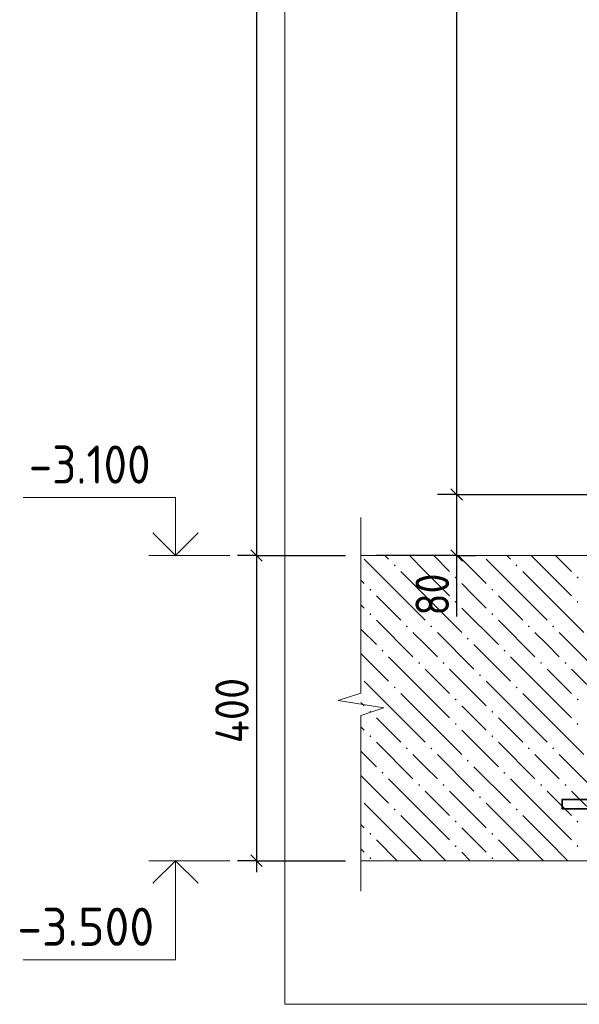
# Model space of a CAD drawing. Header units: millimetres. Extents: x 0 to 42000, y 0 to 29700.
# Tile 7 of 20: x 14062 to 17734, y 8927 to 15381. Entities that reach past the tile are written whole.
import ezdxf

# ---------------------------------------------------------------- set-up
doc = ezdxf.new("R2010")
doc.units = ezdxf.units.MM
for name, color, linetype, lineweight in [('Standard', 7, 'Continuous', 25), ('Выпуски арматуры Г-обр.', 52, 'Continuous', 25), ('Примечания', 7, 'Continuous', 13), ('Фоновоя арматура Х1', 52, 'Continuous', 25)]:
    doc.layers.add(name, color=color, linetype=linetype, lineweight=lineweight)
doc.layers.add('Размерная выноска', color=7, linetype='Continuous')
doc.styles.add('ISOCPEUR', font='txt')

msp = doc.modelspace()

# ---------------------------------------------------------------- hatches: boundary and pattern name
at = {"layer": 'Фоновоя арматура Х1', "linetype": 'Continuous', "lineweight": 18, "transparency": 33554687}
for points in [[(16516.4, 11804.2), (16522.9, 11810.7), (16529.4, 11804.2), (16522.9, 11797.7)], [(17316.4, 11804.2), (17322.9, 11810.7), (17329.4, 11804.2), (17322.9, 11797.7)], [(16916.4, 11724.2), (16922.9, 11730.7), (16929.4, 11724.2), (16922.9, 11717.7)], [(17716.4, 11724.2), (17722.9, 11730.7), (17729.4, 11724.2), (17722.9, 11717.7)], [(16356.4, 11644.2), (16362.9, 11650.7), (16369.4, 11644.2), (16362.9, 11637.7)], [(17156.4, 11644.2), (17162.9, 11650.7), (17169.4, 11644.2), (17162.9, 11637.7)], [(16916.4, 11564.2), (16922.9, 11570.7), (16929.4, 11564.2), (16922.9, 11557.7)], [(17716.4, 11564.2), (17722.9, 11570.7), (17729.4, 11564.2), (17722.9, 11557.7)], [(16356.4, 11484.2), (16362.9, 11490.7), (16369.4, 11484.2), (16362.9, 11477.7)], [(17156.4, 11484.2), (17162.9, 11490.7), (17169.4, 11484.2), (17162.9, 11477.7)], [(16596.4, 11404.2), (16602.9, 11410.7), (16609.4, 11404.2), (16602.9, 11397.7)], [(16756.4, 11404.2), (16762.9, 11410.7), (16769.4, 11404.2), (16762.9, 11397.7)], [(17396.4, 11404.2), (17402.9, 11410.7), (17409.4, 11404.2), (17402.9, 11397.7)], [(17556.4, 11404.2), (17562.9, 11410.7), (17569.4, 11404.2), (17562.9, 11397.7)], [(16996.4, 11324.2), (17002.9, 11330.7), (17009.4, 11324.2), (17002.9, 11317.7)], [(16436.4, 11244.2), (16442.9, 11250.7), (16449.4, 11244.2), (16442.9, 11237.7)], [(17236.4, 11244.2), (17242.9, 11250.7), (17249.4, 11244.2), (17242.9, 11237.7)], [(16676.4, 11164.2), (16682.9, 11170.7), (16689.4, 11164.2), (16682.9, 11157.7)], [(16836.4, 11164.2), (16842.9, 11170.7), (16849.4, 11164.2), (16842.9, 11157.7)], [(17476.4, 11164.2), (17482.9, 11170.7), (17489.4, 11164.2), (17482.9, 11157.7)], [(17636.4, 11164.2), (17642.9, 11170.7), (17649.4, 11164.2), (17642.9, 11157.7)], [(17076.4, 11084.2), (17082.9, 11090.7), (17089.4, 11084.2), (17082.9, 11077.7)], [(16516.4, 11004.2), (16522.9, 11010.7), (16529.4, 11004.2), (16522.9, 10997.7)], [(17316.4, 11004.2), (17322.9, 11010.7), (17329.4, 11004.2), (17322.9, 10997.7)], [(16916.4, 10924.2), (16922.9, 10930.7), (16929.4, 10924.2), (16922.9, 10917.7)], [(17716.4, 10924.2), (17722.9, 10930.7), (17729.4, 10924.2), (17722.9, 10917.7)], [(16356.4, 10844.2), (16362.9, 10850.7), (16369.4, 10844.2), (16362.9, 10837.7)], [(17156.4, 10844.2), (17162.9, 10850.7), (17169.4, 10844.2), (17162.9, 10837.7)], [(16916.4, 10764.2), (16922.9, 10770.7), (16929.4, 10764.2), (16922.9, 10757.7)], [(17716.4, 10764.2), (17722.9, 10770.7), (17729.4, 10764.2), (17722.9, 10757.7)], [(16356.4, 10684.2), (16362.9, 10690.7), (16369.4, 10684.2), (16362.9, 10677.7)], [(17156.4, 10684.2), (17162.9, 10690.7), (17169.4, 10684.2), (17162.9, 10677.7)], [(16596.4, 10604.2), (16602.9, 10610.7), (16609.4, 10604.2), (16602.9, 10597.7)], [(16756.4, 10604.2), (16762.9, 10610.7), (16769.4, 10604.2), (16762.9, 10597.7)], [(17396.4, 10604.2), (17402.9, 10610.7), (17409.4, 10604.2), (17402.9, 10597.7)], [(17556.4, 10604.2), (17562.9, 10610.7), (17569.4, 10604.2), (17562.9, 10597.7)], [(16996.4, 10524.2), (17002.9, 10530.7), (17009.4, 10524.2), (17002.9, 10517.7)], [(16436.4, 10444.2), (16442.9, 10450.7), (16449.4, 10444.2), (16442.9, 10437.7)], [(17236.4, 10444.2), (17242.9, 10450.7), (17249.4, 10444.2), (17242.9, 10437.7)], [(16676.4, 10364.2), (16682.9, 10370.7), (16689.4, 10364.2), (16682.9, 10357.7)], [(16836.4, 10364.2), (16842.9, 10370.7), (16849.4, 10364.2), (16842.9, 10357.7)], [(17476.4, 10364.2), (17482.9, 10370.7), (17489.4, 10364.2), (17482.9, 10357.7)], [(17636.4, 10364.2), (17642.9, 10370.7), (17649.4, 10364.2), (17642.9, 10357.7)], [(17076.4, 10284.2), (17082.9, 10290.7), (17089.4, 10284.2), (17082.9, 10277.7)], [(16516.4, 10204.2), (16522.9, 10210.7), (16529.4, 10204.2), (16522.9, 10197.7)], [(17316.4, 10204.2), (17322.9, 10210.7), (17329.4, 10204.2), (17322.9, 10197.7)], [(16916.4, 10124.2), (16922.9, 10130.7), (16929.4, 10124.2), (16922.9, 10117.7)], [(17716.4, 10124.2), (17722.9, 10130.7), (17729.4, 10124.2), (17722.9, 10117.7)], [(16356.4, 10044.2), (16362.9, 10050.7), (16369.4, 10044.2), (16362.9, 10037.7)], [(17156.4, 10044.2), (17162.9, 10050.7), (17169.4, 10044.2), (17162.9, 10037.7)], [(16916.4, 9964.2), (16922.9, 9970.7), (16929.4, 9964.2), (16922.9, 9957.7)], [(17716.4, 9964.2), (17722.9, 9970.7), (17729.4, 9964.2), (17722.9, 9957.7)], [(16356.4, 9884.2), (16362.9, 9890.7), (16369.4, 9884.2), (16362.9, 9877.7)], [(17156.4, 9884.2), (17162.9, 9890.7), (17169.4, 9884.2), (17162.9, 9877.7)]]:
    msp.add_hatch(color=7, dxfattribs=at).paths.add_polyline_path(points, flags=16)

# ---------------------------------------------------------------- linework, layer by layer
at = {"layer": 'Standard', "color": 7, "linetype": 'Continuous', "lineweight": -3, "transparency": 33554687}
for p, q in [((15615.7, 24368.2), (15615.7, 11868.2)), ((16929.4, 22268.2), (16929.4, 12268.2)), ((16929.4, 12268.2), (16804.4, 12268.2)), ((16929.4, 12268.2), (17054.4, 12268.2)), ((16929.4, 12268.2), (18381.1, 12268.2)), ((16929.4, 12268.2), (16929.4, 11868.2)), ((15615.7, 11868.2), (15490.7, 11868.2)), ((15615.7, 11868.2), (15740.7, 11868.2)), ((15615.7, 11868.2), (16201.1, 11868.2)), ((15615.7, 11868.2), (15615.7, 9868.2)), ((16929.4, 11868.2), (16804.4, 11868.2)), ((16929.4, 11868.2), (17054.4, 11868.2)), ((16929.4, 11868.2), (16929.4, 11793.2)), ((15615.7, 9868.2), (15490.7, 9868.2)), ((15615.7, 9868.2), (15740.7, 9868.2)), ((15615.7, 9868.2), (16201.1, 9868.2)), ((15615.7, 9868.2), (15615.7, 9793.2))]:
    msp.add_line(p, q, dxfattribs=at)
at = {"layer": 'Standard', "color": 7, "linetype": 'Continuous', "lineweight": 25, "transparency": 33554687}
for p, q in [((16891.9, 12305.7), (16966.9, 12230.7)), ((15578.2, 11905.7), (15653.2, 11830.7)), ((16891.9, 11905.7), (16966.9, 11830.7)), ((15578.2, 9905.7), (15653.2, 9830.7))]:
    msp.add_line(p, q, dxfattribs=at)
at = {"layer": 'Standard', "color": 7, "linetype": 'Continuous', "lineweight": 13, "transparency": 33554687}
for p, q in [((15440.7, 11868.2), (14910.7, 11868.2)), ((15440.7, 9868.2), (14910.7, 9868.2))]:
    msp.add_line(p, q, dxfattribs=at)
at = {"layer": 'Standard', "color": 254, "linetype": 'Continuous', "lineweight": 18, "true_color": 0xc4c4ff, "transparency": 33554687}
msp.add_lwpolyline([(15801.1, 8926.7), (21801.1, 8926.7), (21801.1, 27068.2), (15801.1, 27068.2), (15801.1, 8926.7)], dxfattribs=at)
at = {"layer": 'Standard', "color": 7, "linetype": 'Continuous', "lineweight": 13, "transparency": 33554687}
for points in [[(15085, 11868.2), (15085, 12248.2), (14085, 12248.2)], [(15085, 9868.2), (15085, 9218.2), (14085, 9218.2)]]:
    msp.add_lwpolyline(points, dxfattribs=at)
at = {"layer": 'Standard', "color": 7, "linetype": 'Continuous', "lineweight": 35, "transparency": 33554687}
for points in [[(15233.5, 12016.7), (15085, 11868.2), (14936.5, 12016.7)], [(15233.5, 9719.8), (15085, 9868.2), (14936.5, 9719.8)]]:
    msp.add_lwpolyline(points, dxfattribs=at)
at = {"layer": 'Standard', "color": 7, "linetype": 'Continuous', "lineweight": -3, "transparency": 33554687}
msp.add_lwpolyline([(16929.4, 11868.2), (16912.4, 11868.2), (16912.4, 11868.2), (16401.1, 11868.2)], dxfattribs=at)
at = {"layer": 'Выпуски арматуры Г-обр.', "color": 7, "linetype": 'Continuous', "lineweight": 35, "transparency": 33554687}
msp.add_lwpolyline([(18581.1, 14868.2), (18581.1, 10414.1), (18575.9, 10376.4), (18562.9, 10337.2), (18542.7, 10301.1), (18517.9, 10271.4), (18488.2, 10246.6), (18452.1, 10226.4), (18412.9, 10213.5), (18375.3, 10208.2), (17621.1, 10208.2), (17621.1, 10268.2), (18371.1, 10268.2), (18399.3, 10272.2), (18427.9, 10281.6), (18454, 10296.2), (18475.3, 10314), (18493.1, 10335.3), (18507.8, 10361.5), (18517.2, 10390), (18521.1, 10418.2), (18521.1, 14868.2), (18581.1, 14868.2)], dxfattribs=at)
at = {"layer": 'Примечания', "color": 7, "linetype": 'Continuous', "lineweight": 13, "transparency": 33554687}
for p, q in [((16301.1, 12118.8), (16301.1, 10967.3)), ((16301.1, 10967.3), (16151.1, 10918.3)), ((16151.1, 10918.3), (16451.1, 10869.3)), ((16451.1, 10869.3), (16301.1, 10820.3)), ((16301.1, 10820.3), (16301.1, 9668.8)), ((16301.1, 9668.8), (16301.1, 9668.8))]:
    msp.add_line(p, q, dxfattribs=at)
at = {"layer": 'Размерная выноска', "color": 7, "linetype": 'Continuous', "lineweight": -3, "transparency": 33554687}
msp.add_line((16929.4, 11868.2), (16929.4, 11468.2), dxfattribs=at)
at = {"layer": 'Фоновоя арматура Х1', "color": 7, "linetype": 'Continuous', "lineweight": 13, "transparency": 33554687}
for p, q in [((18301.1, 11868.2), (16301.1, 11868.2)), ((16301.1, 9868.2), (21301.1, 9868.2))]:
    msp.add_line(p, q, dxfattribs=at)
at = {"layer": 'Фоновоя арматура Х1', "color": 252, "linetype": 'Continuous', "lineweight": 18, "true_color": 0x8f8f8f, "transparency": 33554687}
for p, q in [((16562.9, 11604.2), (16322.9, 11844.2)), ((16458.9, 11868.2), (16482.9, 11844.2)), ((16722.9, 11764.2), (16618.9, 11868.2)), ((16778.9, 11868.2), (16882.9, 11764.2)), ((16938.9, 11868.2), (17122.9, 11684.2)), ((17362.9, 11604.2), (17122.9, 11844.2)), ((17258.9, 11868.2), (17282.9, 11844.2)), ((17522.9, 11764.2), (17418.9, 11868.2)), ((17578.9, 11868.2), (17682.9, 11764.2)), ((16562.9, 11764.2), (16722.9, 11604.2)), ((16722.9, 11764.2), (16882.9, 11604.2)), ((17362.9, 11764.2), (17522.9, 11604.2)), ((17522.9, 11764.2), (17682.9, 11604.2)), ((16301.1, 11706), (16322.9, 11684.2)), ((17042.9, 11604.2), (16962.9, 11684.2)), ((16402.9, 11604.2), (16562.9, 11444.2)), ((16562.9, 11604.2), (16722.9, 11444.2)), ((16722.9, 11604.2), (16962.9, 11364.2)), ((17122.9, 11524.2), (17042.9, 11604.2)), ((17202.9, 11604.2), (17362.9, 11444.2)), ((17362.9, 11604.2), (17522.9, 11444.2)), ((17522.9, 11604.2), (17762.9, 11364.2)), ((16322.9, 11524.2), (16301.1, 11546)), ((16962.9, 11524.2), (17202.9, 11284.2)), ((16402.9, 11444.2), (16642.9, 11204.2)), ((17202.9, 11444.2), (17442.9, 11204.2)), ((16301.1, 11386), (16402.9, 11284.2)), ((16722.9, 11284.2), (16642.9, 11364.2)), ((16802.9, 11364.2), (17042.9, 11124.2)), ((17522.9, 11284.2), (17442.9, 11364.2)), ((17602.9, 11364.2), (17842.9, 11124.2)), ((16802.9, 11204.2), (16722.9, 11284.2)), ((17042.9, 11284.2), (17282.9, 11044.2)), ((17602.9, 11204.2), (17522.9, 11284.2)), ((16301.1, 11226), (16482.9, 11044.2)), ((16722.9, 10964.2), (16482.9, 11204.2)), ((17522.9, 10964.2), (17282.9, 11204.2)), ((16722.9, 11124.2), (16882.9, 10964.2)), ((16882.9, 11124.2), (17122.9, 10884.2)), ((17522.9, 11124.2), (17682.9, 10964.2)), ((17682.9, 11124.2), (17922.9, 10884.2)), ((16562.9, 10804.2), (16322.9, 11044.2)), ((17362.9, 10804.2), (17122.9, 11044.2)), ((16562.9, 10964.2), (16722.9, 10804.2)), ((16722.9, 10964.2), (16882.9, 10804.2)), ((17362.9, 10964.2), (17522.9, 10804.2)), ((17522.9, 10964.2), (17682.9, 10804.2)), ((16301.1, 10906), (16322.9, 10884.2)), ((17042.9, 10804.2), (16962.9, 10884.2)), ((16402.9, 10804.2), (16562.9, 10644.2)), ((16562.9, 10804.2), (16722.9, 10644.2)), ((16722.9, 10804.2), (16962.9, 10564.2)), ((17122.9, 10724.2), (17042.9, 10804.2)), ((17202.9, 10804.2), (17362.9, 10644.2)), ((17362.9, 10804.2), (17522.9, 10644.2)), ((17522.9, 10804.2), (17762.9, 10564.2)), ((16322.9, 10724.2), (16301.1, 10746)), ((16962.9, 10724.2), (17202.9, 10484.2)), ((16301.1, 10586), (16402.9, 10484.2)), ((16402.9, 10644.2), (16642.9, 10404.2)), ((17202.9, 10644.2), (17442.9, 10404.2)), ((16722.9, 10484.2), (16642.9, 10564.2)), ((16802.9, 10564.2), (17042.9, 10324.2)), ((17522.9, 10484.2), (17442.9, 10564.2)), ((17602.9, 10564.2), (17842.9, 10324.2)), ((16802.9, 10404.2), (16722.9, 10484.2)), ((17042.9, 10484.2), (17282.9, 10244.2)), ((17602.9, 10404.2), (17522.9, 10484.2)), ((16301.1, 10426), (16482.9, 10244.2)), ((16722.9, 10164.2), (16482.9, 10404.2)), ((17522.9, 10164.2), (17282.9, 10404.2)), ((16722.9, 10324.2), (16882.9, 10164.2)), ((16882.9, 10324.2), (17122.9, 10084.2)), ((17522.9, 10324.2), (17682.9, 10164.2)), ((17682.9, 10324.2), (17922.9, 10084.2)), ((16562.9, 10004.2), (16322.9, 10244.2)), ((17362.9, 10004.2), (17122.9, 10244.2)), ((16562.9, 10164.2), (16722.9, 10004.2)), ((16722.9, 10164.2), (16882.9, 10004.2)), ((17362.9, 10164.2), (17522.9, 10004.2)), ((17522.9, 10164.2), (17682.9, 10004.2)), ((16301.1, 10106), (16322.9, 10084.2)), ((17042.9, 10004.2), (16962.9, 10084.2)), ((16402.9, 10004.2), (16538.9, 9868.2)), ((16562.9, 10004.2), (16698.9, 9868.2)), ((16722.9, 10004.2), (16858.9, 9868.2)), ((17122.9, 9924.2), (17042.9, 10004.2)), ((17202.9, 10004.2), (17338.9, 9868.2)), ((17362.9, 10004.2), (17498.9, 9868.2)), ((17522.9, 10004.2), (17658.9, 9868.2)), ((16322.9, 9924.2), (16301.1, 9946)), ((16962.9, 9924.2), (17018.9, 9868.2))]:
    msp.add_line(p, q, dxfattribs=at)

# ---------------------------------------------------------------- texts
at = {"layer": 'Standard', "color": 7, "linetype": 'Continuous', "lineweight": 25, "transparency": 33554687, "char_height": 250, "attachment_point": 7, "style": 'ISOCPEUR'}
for s, insert, width in [('\\W0.90;-3.100', (14122.5, 12339.9), 1011.772), ('\\W0.95;-3.500', (14047.5, 9309.9), 1067.864)]:
    msp.add_mtext(s, dxfattribs=dict(at, insert=insert, width=width))
at = {"layer": 'Standard', "color": 7, "linetype": 'Continuous', "lineweight": 25, "transparency": 33554687, "char_height": 220, "attachment_point": 7, "rotation": 90, "style": 'ISOCPEUR'}
for s, insert, width in [('\\W0.87;80', (16879.4, 11475.2), 403.94), ('\\W0.92;400', (15565.7, 10637.2), 584.438)]:
    msp.add_mtext(s, dxfattribs=dict(at, insert=insert, width=width))

doc.saveas('drawing.dxf')
